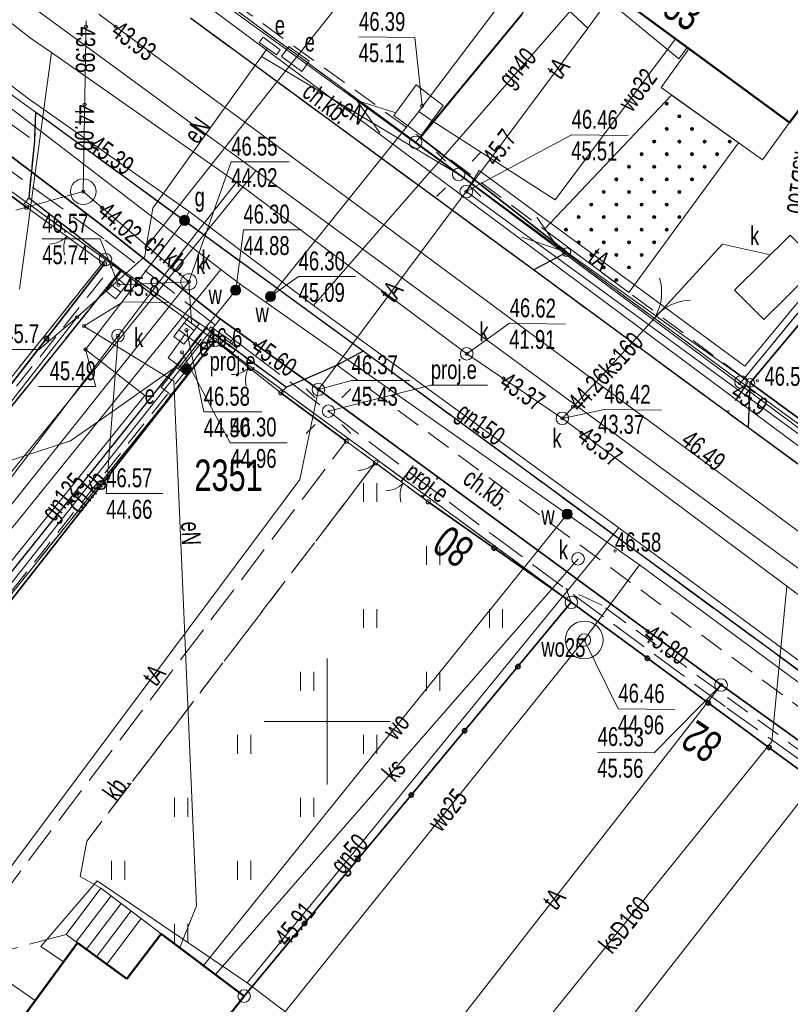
# Model space of a CAD drawing. Header units: millimetres. Extents: x 6552798 to 6553858, y 5859376 to 5860252.
# Tile 8 of 43: x 6553238 to 6553268, y 5859789 to 5859828. Entities that reach past the tile are written whole.
import ezdxf
from ezdxf.enums import TextEntityAlignment as Align

# ---------------------------------------------------------------- set-up
doc = ezdxf.new("R2010")
doc.units = ezdxf.units.MM
for name, pattern in [('1', [0]), ('1_1', [0]), ('1_OTKC', [1.5, 1, -0.5]), ('1_OTKJ', [2, 1.5, -0.5]), ('1_OTKK', [0]), ('1_OTKU', [2, 1.5, -0.5]), ('1_OTZI', [1.5, 1, -0.5]), ('1_OTZT', [1.5, 1, -0.5]), ('2_1', [0]), ('2_EGBJ', [0]), ('2_EGBS', [0]), ('2_EGBSG', [0]), ('2_EGBU_A', [0]), ('3_SUEP_A', [0]), ('3_SUES', [0]), ('3_SUGP', [0]), ('3_SUKP', [0]), ('3_SUKS', [0]), ('3_SUKU', [0]), ('3_SULO', [0]), ('3_SUPK', [0]), ('3_SUPP_P', [2, 1.5, -0.5]), ('3_SUTP_A', [0]), ('3_SUUP_P', [0]), ('3_SUWP', [0]), ('GDE', [0]), ('GUK', [2, 1.5, -0.5])]:
    doc.linetypes.add(name, pattern=pattern)
for name, color, linetype, lineweight in [('Dzialki', 7, 'GDE', 18), ('EADTD_T_0', 7, 'Continuous', 25), ('EGBB_L_0', 7, '2_EGBU_A', 50), ('EGBE_L_3', 7, '2_EGBS', 18), ('EGBE_L_6', 7, '2_EGBJ', 18), ('EGBE_L_8', 7, '2_1', 18), ('Kontury', 3, 'GUK', 18), ('Numery_dzialek', 7, 'Continuous', 13), ('OTK_E_T_1', 7, 'Continuous', 0), ('OTK_E_T_3', 7, 'Continuous', 0), ('OTK_L_0', 7, '1_OTKJ', 18), ('OTK_L_1', 7, '1_OTKK', 25), ('OTK_L_18', 7, '1_1', 18), ('OTK_L_2', 7, '1_OTKC', 18), ('OTK_L_4', 7, '1_OTKU', 18), ('OTO_L_0', 7, 'Continuous', 35), ('OTO_L_1', 7, 'Continuous', 18), ('OTO_L_2', 7, 'Continuous', 18), ('OTR_T_0', 7, 'Continuous', 18), ('OTR_T_1', 7, 'Continuous', 18), ('OTZ_L_3', 7, '1_OTZT', 18), ('P_SUE_E_T_3', 7, 'Continuous', 0), ('P_SUE_E_T_4', 1, 'Continuous', 0), ('P_SUE_L_1', 1, '3_SUUP_P', 18), ('P_SUE_T_3', 7, 'Continuous', 18), ('P_SUEP_E_T_0', 1, 'Continuous', 0), ('P_SUEP_L_0', 1, '3_SUPP_P', 18), ('Podzial_sekcyjny_krzyze', 7, '1', 0), ('Punkty', 7, 'Continuous', 18), ('SUE_E_T_1', 1, 'Continuous', 0), ('SUE_E_T_3', 1, 'Continuous', 0), ('SUE_L_1', 1, '3_SUES', 18), ('SUE_T_3', 7, 'Continuous', 18), ('SUE_T_4', 1, 'Continuous', 18), ('SUE_T_6', 1, 'Continuous', 18), ('SUEP_E_T_0', 1, 'Continuous', 0), ('SUEP_L_0', 1, '3_SUEP_A', 18), ('SUER_T_0', 1, 'Continuous', 18), ('SUG_E_T_4', 52, 'Continuous', 0), ('SUG_T_2', 52, 'Continuous', 18), ('SUGP_E_T_0', 52, 'Continuous', 0), ('SUGP_L_0', 52, '3_SUGP', 18), ('SUGR_T_0', 52, 'Continuous', 18), ('SUK_E_T_4', 34, 'Continuous', 0), ('SUK_E_T_5', 34, 'Continuous', 0), ('SUK_L_5', 34, '3_SUKS', 18), ('SUK_L_6', 34, '3_SUKU', 18), ('SUK_T_1', 34, 'Continuous', 18), ('SUK_T_3', 34, 'Continuous', 18), ('SUKP_E_T_0', 34, 'Continuous', 0), ('SUKP_L_0', 34, '3_SUKP', 18), ('SUKR_T_0', 34, 'Continuous', 18), ('SUL_L_1', 7, '3_SULO', 35), ('SUP_L_1', 7, '3_SUPK', 18), ('SUP_T_0', 7, 'Continuous', 18), ('SUP_T_2', 7, 'Continuous', 18), ('SUTP_E_T_0', 30, 'Continuous', 0), ('SUTP_L_0', 30, '3_SUTP_A', 18), ('SUTR_T_0', 30, 'Continuous', 18), ('SUW_E_T_2', 5, 'Continuous', 0), ('SUW_T_3', 5, 'Continuous', 18), ('SUW_T_5', 5, 'Continuous', 18), ('SUWP_E_T_0', 5, 'Continuous', 0), ('SUWP_L_0', 5, '3_SUWP', 18), ('SUWR_T_0', 5, 'Continuous', 18)]:
    doc.layers.add(name, color=color, linetype=linetype, lineweight=lineweight)
doc.styles.get("Standard").update_dxf_attribs({"font": 'arial.ttf'})

# ---------------------------------------------------------------- blocks, each defined once
blk = doc.blocks.new('GRT')
at = {"linetype": 'Continuous'}
blk.add_circle((0, 0), 0.25, dxfattribs=at)
blk = doc.blocks.new('GRO')
at = {"linetype": 'Continuous'}
blk.add_circle((0, 0), 0.045, dxfattribs=at)
blk = doc.blocks.new('2_OTRN')
at = {"linetype": 'Continuous'}
blk.add_circle((0, 0), 0.045, dxfattribs=at)
blk = doc.blocks.new('2_OTRS')
at = {"linetype": 'Continuous'}
blk.add_circle((0, 0), 0.045, dxfattribs=at)
blk = doc.blocks.new('2_OTZT')
at = {"linetype": 'Continuous'}
for p, q in [((-0.2625, -0.375), (-0.2625, 0.375)), ((0.2625, -0.375), (0.2625, 0.375))]:
    blk.add_line(p, q, dxfattribs=at)
blk = doc.blocks.new('3_EGBW14_W')
at = {"linetype": 'Continuous'}
for radius in [0.06, 0.055, 0.05, 0.045, 0.04, 0.035, 0.03, 0.025, 0.02, 0.015, 0.01, 0.005]:
    blk.add_circle((0, 0), radius, dxfattribs=at)
blk = doc.blocks.new('4_SUEO_W')
at = {"linetype": 'Continuous'}
for p, q in [((-0.53035, 0.53035), (-0.8839, 0.8839)), ((0.53035, 0.53035), (0.8839, 0.8839)), ((-0.53035, -0.53035), (-0.8839, -0.8839)), ((0.53035, -0.53035), (0.8839, -0.8839))]:
    blk.add_line(p, q, dxfattribs=at)
blk.add_circle((0, 0), 0.025, dxfattribs=at)
blk = doc.blocks.new('4_SUPP')
at = {"linetype": 'Continuous'}
blk.add_circle((0, 0), 0.25, dxfattribs=at)
blk = doc.blocks.new('4_SUES')
at = {"linetype": 'Continuous'}
for p, q in [((0.5, 0.25), (-0.5, 0.25)), ((-0.5, 0.25), (-0.5, -0.25)), ((0.5, -0.25), (0.5, 0.25)), ((-0.5, -0.25), (0.5, -0.25))]:
    blk.add_line(p, q, dxfattribs=at)
blk = doc.blocks.new('4_SUEU')
at = {"linetype": 'Continuous'}
for radius in [0.2, 0.175, 0.15, 0.125, 0.1, 0.075, 0.05, 0.025, 0.00715]:
    blk.add_circle((0, 0), radius, dxfattribs=at)
blk = doc.blocks.new('4_SUPS')
at = {"linetype": 'Continuous'}
blk.add_circle((0, 0), 0.0625, dxfattribs=at)
blk = doc.blocks.new('4_SUGW')
at = {"linetype": 'Continuous'}
for radius in [0.2, 0.175, 0.15, 0.125, 0.1, 0.075, 0.05, 0.025, 0.00715]:
    blk.add_circle((0, 0), radius, dxfattribs=at)
blk = doc.blocks.new('4_SUKK')
at = {"linetype": 'Continuous'}
for p, q in [((-0.5, -0.25), (-0.5, 0.25)), ((-0.5, 0.25), (0.5, 0.25)), ((-0.175, 0.25), (-0.175, -0.25)), ((0.175, 0.25), (0.175, -0.25)), ((0.5, 0.25), (0.5, -0.25)), ((0.5, -0.25), (-0.5, -0.25))]:
    blk.add_line(p, q, dxfattribs=at)
blk = doc.blocks.new('4_SUKS')
at = {"linetype": 'Continuous'}
blk.add_circle((0, 0), 0.25, dxfattribs=at)
blk = doc.blocks.new('4_SUPK')
at = {"linetype": 'Continuous'}
blk.add_circle((0, 0), 0.25, dxfattribs=at)
blk = doc.blocks.new('4_SUWS')
at = {"linetype": 'Continuous'}
for radius in [0.75, 0.25]:
    blk.add_circle((0, 0), radius, dxfattribs=at)
blk = doc.blocks.new('4_SUWW')
at = {"linetype": 'Continuous'}
for radius in [0.2, 0.175, 0.15, 0.125, 0.1, 0.075, 0.05, 0.025, 0.00715]:
    blk.add_circle((0, 0), radius, dxfattribs=at)

msp = doc.modelspace()

# ---------------------------------------------------------------- linework, layer by layer
at = {"layer": 'Dzialki'}
for p, q in [((6553253.51, 5859823), (6553285.25, 5859861.43)), ((6553266.43, 5859813.48), (6553298.11, 5859851.95)), ((6553241.03, 5859832.19), (6553253.51, 5859823)), ((6553241.19, 5859818.34), (6553225.81, 5859829.48)), ((6553253.51, 5859823), (6553266.43, 5859813.48)), ((6553211.83, 5859781.64), (6553241.19, 5859818.34)), ((6553245.53, 5859815.13), (6553241.19, 5859818.34)), ((6553216.08, 5859778.41), (6553245.53, 5859815.13)), ((6553259.69, 5859804.73), (6553245.53, 5859815.13)), ((6553266.43, 5859813.48), (6553293.69, 5859793.56)), ((6553246.7, 5859789.09), (6553259.69, 5859804.73)), ((6553274, 5859794.22), (6553259.69, 5859804.73)), ((6553235.72, 5859775.24), (6553246.7, 5859789.09))]:
    msp.add_line(p, q, dxfattribs=at)
at = {"layer": 'EGBB_L_0', "linetype": '2_EGBU_A'}
for p, q in [((6553268.349, 5859823.783), (6553261.735, 5859828.646)), ((6553271.345, 5859827.792), (6553268.349, 5859823.783)), ((6553243.41, 5859791.57), (6553242.04, 5859789.78)), ((6553246.7, 5859789.09), (6553243.41, 5859791.57)), ((6553240.08, 5859791.21), (6553237.8, 5859788.09)), ((6553242.04, 5859789.78), (6553240.08, 5859791.21)), ((6553246.7, 5859789.09), (6553245.28, 5859787.29))]:
    msp.add_line(p, q, dxfattribs=at)
at = {"layer": 'EGBE_L_3', "linetype": '2_EGBS'}
for p, q in [((6553241.014, 5859793.376), (6553239.628, 5859791.54)), ((6553241.014, 5859793.376), (6553239.63, 5859791.539)), ((6553241.414, 5859793.075), (6553240.033, 5859791.244)), ((6553241.813, 5859792.774), (6553240.437, 5859790.949)), ((6553242.212, 5859792.473), (6553240.841, 5859790.654)), ((6553242.611, 5859792.172), (6553241.245, 5859790.36)), ((6553243.41, 5859791.57), (6553242.682, 5859792.119)), ((6553239.628, 5859791.54), (6553240.08, 5859791.21)), ((6553243.41, 5859791.57), (6553242.04, 5859789.78)), ((6553241.301, 5859790.319), (6553240.08, 5859791.21)), ((6553242.04, 5859789.78), (6553241.301, 5859790.319))]:
    msp.add_line(p, q, dxfattribs=at)
at = {"layer": 'EGBE_L_3', "linetype": '2_EGBSG'}
msp.add_line((6553242.682, 5859792.119), (6553241.014, 5859793.376), dxfattribs=at)
at = {"layer": 'EGBE_L_6', "linetype": '2_EGBJ'}
for p, q in [((6553258.613, 5859819.537), (6553263.673, 5859824.878)), ((6553263.673, 5859824.878), (6553266.329, 5859822.984)), ((6553261.98, 5859817.029), (6553266.329, 5859822.984)), ((6553258.613, 5859819.537), (6553261.98, 5859817.029))]:
    msp.add_line(p, q, dxfattribs=at)
at = {"layer": 'EGBE_L_8', "linetype": '2_1'}
for p, q in [((6553264.358, 5859826.718), (6553263.257, 5859825.174)), ((6553268.349, 5859823.783), (6553264.358, 5859826.718)), ((6553263.257, 5859825.174), (6553267.278, 5859822.308)), ((6553267.278, 5859822.308), (6553268.349, 5859823.783))]:
    msp.add_line(p, q, dxfattribs=at)
at = {"layer": 'Kontury'}
for p, q in [((6553266.43, 5859813.48), (6553295.56, 5859848.86)), ((6553241.03, 5859832.19), (6553253.51, 5859823)), ((6553241.19, 5859818.34), (6553225.81, 5859829.48)), ((6553253.51, 5859823), (6553266.43, 5859813.48)), ((6553241.19, 5859818.34), (6553211.83, 5859781.64)), ((6553245.53, 5859815.13), (6553241.19, 5859818.34)), ((6553216.08, 5859778.41), (6553245.53, 5859815.13)), ((6553259.69, 5859804.73), (6553245.53, 5859815.13)), ((6553266.43, 5859813.48), (6553293.69, 5859793.56)), ((6553274, 5859794.22), (6553259.69, 5859804.73))]:
    msp.add_line(p, q, dxfattribs=at)
at = {"layer": 'OTK_L_0', "linetype": '1_OTKJ'}
for p, q in [((6553238.411, 5859824.2), (6553228.53, 5859831.448)), ((6553258.186, 5859817.934), (6553244.563, 5859827.935)), ((6553251.42, 5859814.708), (6553238.411, 5859824.2)), ((6553241.81, 5859817.95), (6553232.33, 5859806.11)), ((6553245.2, 5859815.62), (6553241.81, 5859817.95)), ((6553266.73, 5859811.654), (6553258.186, 5859817.934)), ((6553233.97, 5859801.58), (6553245.2, 5859815.62)), ((6553271.815, 5859799.742), (6553251.42, 5859814.708)), ((6553270.957, 5859808.555), (6553266.73, 5859811.654))]:
    msp.add_line(p, q, dxfattribs=at)
at = {"layer": 'OTK_L_1', "linetype": '1_OTKK'}
for p, q in [((6553258.186, 5859817.934), (6553244.563, 5859827.935)), ((6553238.411, 5859824.2), (6553238.37, 5859823.05)), ((6553251.42, 5859814.708), (6553238.411, 5859824.2)), ((6553238.37, 5859823.05), (6553238.143, 5859820.793)), ((6553238.143, 5859820.793), (6553241.81, 5859817.95)), ((6553258.186, 5859817.934), (6553259.506, 5859818.636)), ((6553241.81, 5859817.95), (6553232.33, 5859806.11)), ((6553266.73, 5859811.654), (6553258.186, 5859817.934)), ((6553233.97, 5859801.58), (6553245.2, 5859815.62)), ((6553245.2, 5859815.62), (6553248.38, 5859813.28)), ((6553251.42, 5859814.708), (6553250.39, 5859814.15)), ((6553271.815, 5859799.742), (6553251.42, 5859814.708)), ((6553250.39, 5859814.15), (6553248.38, 5859813.28)), ((6553266.73, 5859811.654), (6553266.795, 5859813.444)), ((6553270.957, 5859808.555), (6553266.73, 5859811.654))]:
    msp.add_line(p, q, dxfattribs=at)
at = {"layer": 'OTK_L_18', "linetype": '1_1'}
for p, q in [((6553163.961, 5859882.912), (6553296.727, 5859785.519)), ((6553247.169, 5859821.873), (6553162.925, 5859718.178))]:
    msp.add_line(p, q, dxfattribs=at)
at = {"layer": 'OTK_L_2', "linetype": '1_OTKC'}
for p, q in [((6553227.63, 5859830.78), (6553238.37, 5859823.05)), ((6553237.938, 5859820.511), (6553225.732, 5859829.407)), ((6553245.005, 5859829.469), (6553253.699, 5859823.197)), ((6553258.186, 5859817.934), (6553244.563, 5859827.935)), ((6553238.411, 5859824.2), (6553238.37, 5859823.05)), ((6553251.42, 5859814.708), (6553238.411, 5859824.2)), ((6553238.37, 5859823.05), (6553238.143, 5859820.793)), ((6553253.699, 5859823.197), (6553266.795, 5859813.444)), ((6553238.143, 5859820.793), (6553237.938, 5859820.511)), ((6553238.143, 5859820.793), (6553241.51, 5859818.16)), ((6553232.07, 5859806.26), (6553241.51, 5859818.16)), ((6553241.81, 5859817.95), (6553232.33, 5859806.11)), ((6553241.51, 5859818.16), (6553241.81, 5859817.95)), ((6553245.2, 5859815.62), (6553241.81, 5859817.95)), ((6553266.73, 5859811.654), (6553258.186, 5859817.934)), ((6553233.97, 5859801.58), (6553245.2, 5859815.62)), ((6553245.2, 5859815.62), (6553245.51, 5859815.35)), ((6553245.51, 5859815.35), (6553234.42, 5859801.33)), ((6553245.51, 5859815.35), (6553248.38, 5859813.28)), ((6553251.42, 5859814.708), (6553250.39, 5859814.15)), ((6553250.39, 5859814.15), (6553248.38, 5859813.28)), ((6553250.39, 5859814.15), (6553271.08, 5859798.83)), ((6553248.157, 5859813.053), (6553248.38, 5859813.28)), ((6553272.045, 5859809.582), (6553266.795, 5859813.444)), ((6553250.756, 5859811.13), (6553248.157, 5859813.053)), ((6553270.957, 5859808.555), (6553266.73, 5859811.654)), ((6553251.916, 5859810.272), (6553250.756, 5859811.13)), ((6553254.007, 5859808.721), (6553251.916, 5859810.272)), ((6553259.69, 5859804.73), (6553254.007, 5859808.721)), ((6553259.69, 5859804.73), (6553259.48, 5859805.274)), ((6553260.901, 5859804.615), (6553259.48, 5859805.274)), ((6553270.321, 5859797.702), (6553260.901, 5859804.615))]:
    msp.add_line(p, q, dxfattribs=at)
at = {"layer": 'OTK_L_4', "linetype": '1_OTKU'}
for p, q in [((6553236.925, 5859792.877), (6553250.756, 5859811.13)), ((6553250.756, 5859811.13), (6553251.916, 5859810.272)), ((6553251.916, 5859810.272), (6553240.448, 5859795.238)), ((6553240.448, 5859795.238), (6553240.189, 5859793.842)), ((6553240.189, 5859793.842), (6553241.014, 5859793.376)), ((6553241.014, 5859793.376), (6553239.628, 5859791.54)), ((6553239.628, 5859791.54), (6553236.103, 5859790.588))]:
    msp.add_line(p, q, dxfattribs=at)
at = {"layer": 'OTO_L_0'}
for p, q in [((6553257.72, 5859828.071), (6553253.699, 5859823.197)), ((6553253.699, 5859823.197), (6553259.506, 5859818.636)), ((6553234.956, 5859822.684), (6553238.053, 5859820.427)), ((6553241.15, 5859818.17), (6553238.851, 5859815.207)), ((6553266.795, 5859813.444), (6553270.578, 5859817.992)), ((6553238.851, 5859815.207), (6553236.571, 5859812.268)), ((6553241.03, 5859809.39), (6553245.53, 5859815.13)), ((6553272.045, 5859809.582), (6553266.795, 5859813.444)), ((6553250.756, 5859811.13), (6553248.157, 5859813.053)), ((6553236.53, 5859803.651), (6553241.03, 5859809.39)), ((6553256.621, 5859806.885), (6553254.007, 5859808.721)), ((6553259.69, 5859804.73), (6553256.621, 5859806.885)), ((6553257.571, 5859802.179), (6553259.69, 5859804.73)), ((6553259.69, 5859804.73), (6553262.712, 5859802.51)), ((6553262.712, 5859802.51), (6553265.125, 5859800.738)), ((6553255.452, 5859799.628), (6553257.571, 5859802.179)), ((6553265.125, 5859800.738), (6553267.537, 5859798.967)), ((6553253.334, 5859797.077), (6553255.452, 5859799.628)), ((6553267.537, 5859798.967), (6553269.95, 5859797.195)), ((6553251.215, 5859794.526), (6553253.334, 5859797.077)), ((6553249.096, 5859791.975), (6553251.215, 5859794.526)), ((6553246.7, 5859789.09), (6553249.096, 5859791.975))]:
    msp.add_line(p, q, dxfattribs=at)
for centre, radius in [((6553238.851, 5859815.207), 0.085), ((6553241.03, 5859809.39), 0.17), ((6553256.621, 5859806.885), 0.085), ((6553262.712, 5859802.51), 0.085), ((6553257.571, 5859802.179), 0.085), ((6553265.125, 5859800.738), 0.085), ((6553255.452, 5859799.628), 0.085), ((6553267.537, 5859798.967), 0.085), ((6553253.334, 5859797.077), 0.085), ((6553251.215, 5859794.526), 0.085), ((6553249.096, 5859791.975), 0.085)]:
    msp.add_circle(centre, radius, dxfattribs=at)
at = {"layer": 'OTO_L_1'}
for p, q in [((6553239.349, 5859819.483), (6553238.053, 5859820.427)), ((6553239.955, 5859819.041), (6553239.349, 5859819.483)), ((6553241.15, 5859818.17), (6553239.854, 5859819.115)), ((6553259.506, 5859818.636), (6553262.641, 5859816.402)), ((6553262.438, 5859816.547), (6553263.659, 5859815.677)), ((6553263.659, 5859815.677), (6553266.795, 5859813.444)), ((6553246.598, 5859814.285), (6553245.53, 5859815.13)), ((6553247.187, 5859813.82), (6553246.598, 5859814.285)), ((6553248.157, 5859813.053), (6553247.089, 5859813.898)), ((6553252.711, 5859809.682), (6553251.916, 5859810.272)), ((6553253.313, 5859809.236), (6553252.711, 5859809.682)), ((6553254.007, 5859808.721), (6553253.213, 5859809.31))]:
    msp.add_line(p, q, dxfattribs=at)
for centre, radius in [((6553238.053, 5859820.427), 0.085), ((6553259.506, 5859818.636), 0.17), ((6553241.15, 5859818.17), 0.085), ((6553245.53, 5859815.13), 0.085), ((6553266.795, 5859813.444), 0.17), ((6553248.157, 5859813.053), 0.085), ((6553251.916, 5859810.272), 0.085), ((6553254.007, 5859808.721), 0.085)]:
    msp.add_circle(centre, radius, dxfattribs=at)
for centre, radius, start, end in [((6553238.933, 5859819.957), 1, 271.8965, 315.9709), ((6553240.534, 5859818.79), 1, 151.8598, 195.9342), ((6553261.275, 5859817.036), 2, 332.4805, 16.5549), ((6553264.501, 5859814.738), 2, 92.5173, 136.5916), ((6553246.201, 5859814.775), 1, 269.6483, 313.7227), ((6553247.755, 5859813.547), 1, 149.6116, 193.686), ((6553252.299, 5859810.16), 1, 271.4256, 315.4999), ((6553253.89, 5859808.98), 1, 151.3889, 195.4632)]:
    msp.add_arc(centre, radius, start, end, dxfattribs=at)
at = {"layer": 'OTO_L_2'}
for p, q in [((6553251.057, 5859810.907), (6553250.756, 5859811.13)), ((6553251.392, 5859810.66), (6553251.057, 5859810.907)), ((6553251.67, 5859810.453), (6553251.336, 5859810.701)), ((6553251.916, 5859810.272), (6553251.615, 5859810.495)), ((6553251.721, 5859810.117), (6553251.678, 5859810.093)), ((6553251.76, 5859810.145), (6553251.721, 5859810.117)), ((6553251.806, 5859810.173), (6553251.76, 5859810.145)), ((6553251.841, 5859810.203), (6553251.806, 5859810.173)), ((6553251.878, 5859810.237), (6553251.841, 5859810.203)), ((6553251.916, 5859810.272), (6553251.878, 5859810.237)), ((6553251.246, 5859809.971), (6553251.228, 5859809.972)), ((6553251.299, 5859809.976), (6553251.246, 5859809.971)), ((6553251.348, 5859809.983), (6553251.299, 5859809.976)), ((6553251.397, 5859809.99), (6553251.348, 5859809.983)), ((6553251.445, 5859810.005), (6553251.397, 5859809.99)), ((6553251.49, 5859810.015), (6553251.445, 5859810.005)), ((6553251.541, 5859810.033), (6553251.49, 5859810.015)), ((6553251.589, 5859810.047), (6553251.541, 5859810.033)), ((6553251.631, 5859810.072), (6553251.589, 5859810.047)), ((6553251.678, 5859810.093), (6553251.631, 5859810.072))]:
    msp.add_line(p, q, dxfattribs=at)
for centre in [(6553250.756, 5859811.13), (6553251.916, 5859810.272)]:
    msp.add_circle(centre, 0.085, dxfattribs=at)
at = {"layer": 'OTZ_L_3', "linetype": '1_OTZI'}
for p, q in [((6553251.42, 5859814.708), (6553250.39, 5859814.15)), ((6553271.815, 5859799.742), (6553251.42, 5859814.708)), ((6553250.39, 5859814.15), (6553271.08, 5859798.83)), ((6553240.448, 5859795.238), (6553251.916, 5859810.272)), ((6553251.916, 5859810.272), (6553254.007, 5859808.721)), ((6553254.007, 5859808.721), (6553259.69, 5859804.73)), ((6553259.69, 5859804.73), (6553246.7, 5859789.09)), ((6553240.189, 5859793.842), (6553240.448, 5859795.238)), ((6553241.014, 5859793.376), (6553240.189, 5859793.842)), ((6553242.682, 5859792.119), (6553241.014, 5859793.376)), ((6553243.41, 5859791.57), (6553242.682, 5859792.119)), ((6553246.7, 5859789.09), (6553243.41, 5859791.57))]:
    msp.add_line(p, q, dxfattribs=at)
at = {"layer": 'P_SUE_E_T_3', "linetype": 'Continuous', "lineweight": 0}
for p, q in [((6553250.047, 5859812.322), (6553254.109, 5859813.351)), ((6553254.109, 5859813.351), (6553256.362, 5859813.351))]:
    msp.add_line(p, q, dxfattribs=at)
at = {"layer": 'P_SUE_L_1', "linetype": '3_SUUP_P'}
for p, q in [((6553245.927, 5859815.19), (6553245.779, 5859814.989)), ((6553245.779, 5859814.989), (6553246.262, 5859814.633)), ((6553246.41, 5859814.835), (6553245.927, 5859815.19)), ((6553246.262, 5859814.633), (6553246.41, 5859814.835))]:
    msp.add_line(p, q, dxfattribs=at)
at = {"layer": 'P_SUEP_L_0', "linetype": '3_SUPP_P'}
for p, q in [((6553223.751, 5859831.823), (6553241.173, 5859819.13)), ((6553241.173, 5859819.13), (6553246.221, 5859815.226)), ((6553244.075, 5859814.018), (6553245.381, 5859815.671)), ((6553245.381, 5859815.671), (6553246.187, 5859815.109)), ((6553246.221, 5859815.226), (6553246.257, 5859815.198)), ((6553246.257, 5859815.198), (6553246.136, 5859815.045)), ((6553246.328, 5859815.143), (6553246.209, 5859814.992)), ((6553246.257, 5859815.198), (6553246.328, 5859815.143)), ((6553246.328, 5859815.143), (6553246.308, 5859815.158)), ((6553246.308, 5859815.158), (6553246.916, 5859814.688)), ((6553246.916, 5859814.688), (6553250.047, 5859812.322)), ((6553250.047, 5859812.322), (6553256.542, 5859807.423)), ((6553256.542, 5859807.423), (6553265.879, 5859800.531)), ((6553265.879, 5859800.531), (6553269.23, 5859798.146))]:
    msp.add_line(p, q, dxfattribs=at)
at = {"layer": 'Podzial_sekcyjny_krzyze'}
for p, q in [((6553250, 5859797.5), (6553250, 5859802.5)), ((6553247.5, 5859800), (6553252.5, 5859800))]:
    msp.add_line(p, q, dxfattribs=at)
at = {"layer": 'SUE_L_1', "linetype": '3_SUES'}
for p, q in [((6553247.3, 5859826.97), (6553247.448, 5859827.171)), ((6553247.98, 5859826.47), (6553247.3, 5859826.97)), ((6553247.448, 5859827.171), (6553248.128, 5859826.671)), ((6553248.128, 5859826.671), (6553247.98, 5859826.47))]:
    msp.add_line(p, q, dxfattribs=at)
at = {"layer": 'SUEP_L_0', "linetype": '3_SUEP_A'}
for p, q in [((6553248.728, 5859826.312), (6553274.754, 5859859.217)), ((6553243.075, 5859830.532), (6553251.171, 5859824.661)), ((6553243.508, 5859829.71), (6553274.51, 5859806.616)), ((6553247.622, 5859826.733), (6553247.389, 5859826.408)), ((6553242.812, 5859818.832), (6553248.728, 5859826.312)), ((6553247.389, 5859826.408), (6553243.07, 5859820.38)), ((6553247.389, 5859826.408), (6553255.218, 5859821.726)), ((6553251.171, 5859824.661), (6553255.218, 5859821.726)), ((6553252.679, 5859824.185), (6553251.171, 5859824.661)), ((6553251.171, 5859824.661), (6553252.091, 5859823.376)), ((6553255.218, 5859821.726), (6553259.224, 5859818.733)), ((6553243.07, 5859820.38), (6553242.812, 5859818.832)), ((6553258.321, 5859820.031), (6553259.224, 5859818.733)), ((6553259.224, 5859818.733), (6553257.723, 5859819.23)), ((6553242.812, 5859818.832), (6553242.75, 5859818.46)), ((6553259.224, 5859818.733), (6553271.208, 5859809.779)), ((6553242.75, 5859818.46), (6553240.07, 5859816.05)), ((6553240.07, 5859816.05), (6553228.33, 5859801.14)), ((6553243.913, 5859813.507), (6553240.338, 5859815.704)), ((6553244.813, 5859792.677), (6553243.913, 5859813.507)), ((6553275.708, 5859805.719), (6553258.866, 5859784.161)), ((6553244.143, 5859791.018), (6553244.813, 5859792.677))]:
    msp.add_line(p, q, dxfattribs=at)
at = {"layer": 'SUER_T_0', "linetype": 'Continuous', "lineweight": 0}
for p, q in [((6553240.338, 5859815.704), (6553241.9, 5859816.658)), ((6553241.9, 5859816.658), (6553243.664, 5859816.633)), ((6553240.07, 5859816.05), (6553238.559, 5859814.774)), ((6553236.795, 5859814.774), (6553238.559, 5859814.774))]:
    msp.add_line(p, q, dxfattribs=at)
at = {"layer": 'SUGP_L_0', "linetype": '3_SUGP'}
for p, q in [((6553249.455, 5859816.525), (6553263.633, 5859832.79)), ((6553228.905, 5859831.793), (6553238.118, 5859824.734)), ((6553238.118, 5859824.734), (6553244.52, 5859820.25)), ((6553240.4, 5859814.77), (6553244.33, 5859819.9)), ((6553244.33, 5859819.9), (6553244.52, 5859820.25)), ((6553249.455, 5859816.525), (6553244.52, 5859820.25)), ((6553261.574, 5859807.686), (6553249.455, 5859816.525)), ((6553242.76, 5859812.95), (6553240.4, 5859814.77)), ((6553231.31, 5859798.75), (6553242.76, 5859812.95)), ((6553246.821, 5859789.619), (6553261.574, 5859807.686)), ((6553278.235, 5859795.402), (6553261.574, 5859807.686)), ((6553238.629, 5859791.058), (6553240.866, 5859793.672)), ((6553240.866, 5859793.672), (6553246.821, 5859789.619)), ((6553239.523, 5859790.448), (6553238.629, 5859791.058)), ((6553252.244, 5859785.513), (6553246.821, 5859789.619))]:
    msp.add_line(p, q, dxfattribs=at)
at = {"layer": 'SUGR_T_0', "linetype": 'Continuous', "lineweight": 0}
for p in [(6553240.4, 5859814.77), (6553238.534, 5859813.3)]:
    msp.add_line(p, (6553240.814, 5859813.3), dxfattribs=at)
at = {"layer": 'SUK_L_5', "linetype": '3_SUKS'}
for p, q in [((6553266.176, 5859817.123), (6553268.376, 5859819.312)), ((6553268.376, 5859819.312), (6553269.54, 5859818.146)), ((6553269.54, 5859818.146), (6553267.34, 5859815.966)), ((6553267.34, 5859815.966), (6553266.176, 5859817.123))]:
    msp.add_line(p, q, dxfattribs=at)
msp.add_circle((6553240.31, 5859821.04), 0.51, dxfattribs=at)
at = {"layer": 'SUK_L_6', "linetype": '3_SUKU'}
msp.add_circle((6553244.5, 5859817.46), 0.319, dxfattribs=at)
at = {"layer": 'SUKP_L_0', "linetype": '3_SUKP'}
for p, q in [((6553238.222, 5859827.133), (6553222.014, 5859839.68)), ((6553240.31, 5859821.04), (6553240.421, 5859827.82)), ((6553240.933, 5859828.083), (6553287.653, 5859793.531)), ((6553239.054, 5859826.561), (6553238.222, 5859827.133)), ((6553239.054, 5859826.561), (6553237.773, 5859817.168)), ((6553246.39, 5859821.42), (6553239.054, 5859826.561)), ((6553244.81, 5859819.4), (6553246.39, 5859821.42)), ((6553255.539, 5859814.6), (6553246.39, 5859821.42)), ((6553244.5, 5859817.46), (6553240.31, 5859821.04)), ((6553241.69, 5859815.32), (6553244.81, 5859819.4)), ((6553265.691, 5859818.95), (6553259.334, 5859812.037)), ((6553267.595, 5859818.535), (6553265.691, 5859818.95)), ((6553212.22, 5859776.96), (6553244.5, 5859817.46)), ((6553241.711, 5859817.335), (6553244.5, 5859817.46)), ((6553244.61, 5859815.84), (6553244.5, 5859817.46)), ((6553237.37, 5859809.58), (6553241.69, 5859815.32)), ((6553259.334, 5859812.037), (6553255.539, 5859814.6)), ((6553268.242, 5859805.373), (6553259.334, 5859812.037)), ((6553245.561, 5859789.949), (6553259.957, 5859806.458)), ((6553268.242, 5859805.373), (6553267.657, 5859799.2)), ((6553277.42, 5859798.644), (6553268.242, 5859805.373)), ((6553267.657, 5859799.2), (6553258.559, 5859787.945))]:
    msp.add_line(p, q, dxfattribs=at)
at = {"layer": 'SUKR_T_0', "linetype": 'Continuous', "lineweight": 0}
for p, q in [((6553244.5, 5859817.46), (6553246.186, 5859822.222)), ((6553246.186, 5859822.222), (6553248.493, 5859822.222)), ((6553240.31, 5859821.04), (6553237.631, 5859820.301)), ((6553238.679, 5859819.16), (6553240.987, 5859819.16)), ((6553241.711, 5859817.335), (6553240.987, 5859819.16)), ((6553255.539, 5859814.6), (6553257.234, 5859815.811)), ((6553257.234, 5859815.811), (6553259.46, 5859815.78)), ((6553241.69, 5859815.32), (6553241.22, 5859809.05)), ((6553244.407, 5859815.538), (6553245.093, 5859812.29)), ((6553245.093, 5859812.29), (6553247.4, 5859812.29)), ((6553259.334, 5859812.037), (6553260.994, 5859812.388)), ((6553260.994, 5859812.388), (6553263.274, 5859812.356)), ((6553241.22, 5859809.05), (6553243.473, 5859809.05))]:
    msp.add_line(p, q, dxfattribs=at)
at = {"layer": 'SUL_L_1', "linetype": '3_SULO'}
for p, q in [((6553241.01, 5859819.738), (6553229.549, 5859828.434)), ((6553245.747, 5859815.987), (6553241.01, 5859819.738)), ((6553249.649, 5859813.182), (6553245.747, 5859815.987)), ((6553265.638, 5859801.448), (6553249.649, 5859813.182)), ((6553279.679, 5859791.362), (6553265.638, 5859801.448))]:
    msp.add_line(p, q, dxfattribs=at)
at = {"layer": 'SUP_L_1', "linetype": '3_SUPK'}
for p, q in [((6553252.641, 5859824.062), (6553253.528, 5859825.28)), ((6553253.528, 5859825.28), (6553254.606, 5859824.465)), ((6553254.606, 5859824.465), (6553253.73, 5859823.267)), ((6553253.73, 5859823.267), (6553252.641, 5859824.062)), ((6553243.676, 5859814.435), (6553244.349, 5859815.366)), ((6553244.349, 5859815.366), (6553245.081, 5859814.836)), ((6553245.081, 5859814.836), (6553244.398, 5859813.905)), ((6553244.398, 5859813.905), (6553243.676, 5859814.435))]:
    msp.add_line(p, q, dxfattribs=at)
at = {"layer": 'SUTP_L_0', "linetype": '3_SUTP_A'}
for p, q in [((6553260.35, 5859827.535), (6553255.829, 5859831.798)), ((6553260.35, 5859827.535), (6553261.135, 5859828.634)), ((6553261.135, 5859828.634), (6553263.963, 5859826.315)), ((6553260.35, 5859827.535), (6553255.519, 5859821.041)), ((6553263.963, 5859826.315), (6553264.289, 5859826.769)), ((6553256.031, 5859821.884), (6553255.519, 5859821.041)), ((6553266.584, 5859814.107), (6553256.031, 5859821.884)), ((6553249.649, 5859813.182), (6553255.519, 5859821.041)), ((6553255.519, 5859821.041), (6553268.777, 5859811.367)), ((6553270.938, 5859819.377), (6553266.584, 5859814.107)), ((6553229.082, 5859794.906), (6553245.747, 5859815.987)), ((6553248.909, 5859809.602), (6553249.649, 5859813.182)), ((6553235.141, 5859791.161), (6553248.909, 5859809.602)), ((6553251.881, 5859783.828), (6553265.638, 5859801.448)), ((6553238.402, 5859788.914), (6553235.141, 5859791.161))]:
    msp.add_line(p, q, dxfattribs=at)
at = {"layer": 'SUTR_T_0', "linetype": 'Continuous', "lineweight": 0}
for p, q in [((6553255.519, 5859821.041), (6553259.693, 5859823.299)), ((6553259.693, 5859823.299), (6553261.945, 5859823.268)), ((6553249.649, 5859813.182), (6553250.965, 5859813.539)), ((6553250.965, 5859813.539), (6553253.272, 5859813.539)), ((6553265.638, 5859801.448), (6553262.979, 5859798.752)), ((6553260.726, 5859798.783), (6553262.979, 5859798.752))]:
    msp.add_line(p, q, dxfattribs=at)
at = {"layer": 'SUWP_L_0', "linetype": '3_SUWP'}
for p, q in [((6553267.957, 5859843.081), (6553254.092, 5859824.852)), ((6553245.777, 5859817.949), (6553233.228, 5859827.58)), ((6553259.055, 5859820.712), (6553263.832, 5859827.104)), ((6553254.092, 5859824.852), (6553253.632, 5859824.226)), ((6553253.632, 5859824.226), (6553253.185, 5859823.654)), ((6553253.632, 5859824.226), (6553254.158, 5859823.851)), ((6553254.158, 5859823.851), (6553259.055, 5859820.712)), ((6553253.185, 5859823.654), (6553247.75, 5859816.879)), ((6553240.886, 5859811.903), (6553245.777, 5859817.949)), ((6553246.537, 5859817.366), (6553245.777, 5859817.949)), ((6553246.537, 5859817.366), (6553246.363, 5859817.128)), ((6553247.578, 5859816.634), (6553246.537, 5859817.366)), ((6553246.363, 5859817.128), (6553244.725, 5859815.091)), ((6553247.75, 5859816.879), (6553247.578, 5859816.634)), ((6553259.527, 5859808.23), (6553247.578, 5859816.634)), ((6553244.725, 5859815.091), (6553244.072, 5859814.14)), ((6553244.072, 5859814.14), (6553240.886, 5859811.903)), ((6553229.401, 5859797.702), (6553240.886, 5859811.903)), ((6553240.886, 5859811.903), (6553239.799, 5859811.139)), ((6553239.799, 5859811.139), (6553227.995, 5859807.303)), ((6553245.087, 5859790.306), (6553259.527, 5859808.23)), ((6553262.393, 5859806.214), (6553259.527, 5859808.23)), ((6553260.202, 5859803.234), (6553262.393, 5859806.214)), ((6553271.598, 5859799.404), (6553262.393, 5859806.214)), ((6553247.622, 5859787.605), (6553260.202, 5859803.234))]:
    msp.add_line(p, q, dxfattribs=at)
at = {"layer": 'SUWR_T_0', "linetype": 'Continuous', "lineweight": 0}
for p, q in [((6553251.254, 5859827.191), (6553253.48, 5859827.16)), ((6553253.762, 5859824.447), (6553253.48, 5859827.16)), ((6553246.363, 5859817.128), (6553246.67, 5859819.525)), ((6553246.67, 5859819.525), (6553248.977, 5859819.525)), ((6553247.75, 5859816.879), (6553248.862, 5859817.665)), ((6553248.862, 5859817.665), (6553251.114, 5859817.665)), ((6553244.23, 5859814.66), (6553246.15, 5859811.068)), ((6553246.15, 5859811.068), (6553248.403, 5859811.068)), ((6553260.202, 5859803.234), (6553261.551, 5859800.506)), ((6553261.551, 5859800.506), (6553263.804, 5859800.474))]:
    msp.add_line(p, q, dxfattribs=at)

# ---------------------------------------------------------------- block references
at = {"layer": 'EGBE_L_6'}
for p in [(6553263.48, 5859824.529), (6553263.98, 5859824.029), (6553263.48, 5859823.529), (6553264.48, 5859823.529), (6553262.98, 5859823.029), (6553263.98, 5859823.029), (6553264.98, 5859823.029), (6553265.98, 5859823.029), (6553262.48, 5859822.529), (6553263.48, 5859822.529), (6553264.48, 5859822.529), (6553265.48, 5859822.529), (6553261.98, 5859822.029), (6553262.98, 5859822.029), (6553263.98, 5859822.029), (6553264.98, 5859822.029), (6553261.48, 5859821.529), (6553262.48, 5859821.529), (6553263.48, 5859821.529), (6553264.48, 5859821.529), (6553260.98, 5859821.029), (6553261.98, 5859821.029), (6553262.98, 5859821.029), (6553263.98, 5859821.029), (6553260.48, 5859820.529), (6553261.48, 5859820.529), (6553262.48, 5859820.529), (6553263.48, 5859820.529), (6553259.98, 5859820.029), (6553260.98, 5859820.029), (6553261.98, 5859820.029), (6553262.98, 5859820.029), (6553263.98, 5859820.029), (6553259.48, 5859819.529), (6553260.48, 5859819.529), (6553261.48, 5859819.529), (6553262.48, 5859819.529), (6553263.48, 5859819.529), (6553259.98, 5859819.029), (6553260.98, 5859819.029), (6553261.98, 5859819.029), (6553262.98, 5859819.029), (6553260.48, 5859818.529), (6553261.48, 5859818.529), (6553262.48, 5859818.529), (6553260.98, 5859818.029), (6553261.98, 5859818.029), (6553261.48, 5859817.529)]:
    msp.add_blockref('3_EGBW14_W', p, dxfattribs=at)
at = {"layer": 'OTR_T_0'}
for p, rotation in [((6553265.919, 5859812.306), 359.2028674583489), ((6553261.421, 5859806.768), 359.2028678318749)]:
    msp.add_blockref('2_OTRS', p, dxfattribs=dict(at, rotation=rotation))
at = {"layer": 'OTR_T_1'}
msp.add_blockref('2_OTRN', (6553245.2, 5859815.62), dxfattribs=at)
at = {"layer": 'OTR_T_1', "rotation": 359.202867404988}
msp.add_blockref('2_OTRN', (6553267.075, 5859813.533), dxfattribs=at)
at = {"layer": 'OTZ_L_3'}
for p in [(6553251.7, 5859809.09), (6553254.2, 5859806.59), (6553251.7, 5859804.09), (6553256.7, 5859804.09), (6553249.2, 5859801.59), (6553254.2, 5859801.59), (6553246.7, 5859799.09), (6553251.7, 5859799.09), (6553244.2, 5859796.59), (6553249.2, 5859796.59), (6553241.7, 5859794.09), (6553246.7, 5859794.09), (6553244.2, 5859791.59)]:
    msp.add_blockref('2_OTZT', p, dxfattribs=at)
at = {"layer": 'P_SUE_E_T_3'}
msp.add_blockref('4_SUEO_W', (6553250.047, 5859812.322), dxfattribs=at)
at = {"layer": 'P_SUE_T_3'}
for name in ['4_SUEO_W', '4_SUPP']:
    msp.add_blockref(name, (6553250.047, 5859812.322), dxfattribs=at)
at = {"layer": 'Punkty'}
for name, p in [('GRT', (6553253.51, 5859823)), ('GRT', (6553241.19, 5859818.34)), ('GRT', (6553245.53, 5859815.13)), ('GRT', (6553266.43, 5859813.48)), ('GRO', (6553266.36, 5859813.43)), ('GRT', (6553259.69, 5859804.73)), ('GRT', (6553246.7, 5859789.09))]:
    msp.add_blockref(name, p, dxfattribs=at)
at = {"layer": 'SUE_T_3'}
for name in ['4_SUEO_W', '4_SUPP']:
    msp.add_blockref(name, (6553255.218, 5859821.726), dxfattribs=at)
at = {"layer": 'SUE_T_4'}
for p, rotation in [((6553248.728, 5859826.312), 323.8110008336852), ((6553243.913, 5859813.507), 231.1914158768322)]:
    msp.add_blockref('4_SUES', p, dxfattribs=dict(at, rotation=rotation))
at = {"layer": 'SUE_T_6'}
msp.add_blockref('4_SUEU', (6553244.41, 5859814), dxfattribs=at)
at = {"layer": 'SUER_T_0'}
msp.add_blockref('4_SUPS', (6553240.07, 5859816.05), dxfattribs=at)
at = {"layer": 'SUER_T_0', "rotation": 359.1990000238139}
msp.add_blockref('4_SUPS', (6553240.338, 5859815.704), dxfattribs=at)
at = {"layer": 'SUG_T_2'}
msp.add_blockref('4_SUGW', (6553244.33, 5859819.9), dxfattribs=at)
at = {"layer": 'SUGR_T_0'}
for p, rotation in [((6553240.65, 5859822.961), 324.0900004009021), ((6553248.143, 5859791.241), 51.56289119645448)]:
    msp.add_blockref('4_SUPS', p, dxfattribs=dict(at, rotation=rotation))
msp.add_blockref('4_SUPS', (6553240.4, 5859814.77), dxfattribs=at)
at = {"layer": 'SUK_T_1'}
for p, rotation in [((6553241.711, 5859817.335), 51.66665543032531), ((6553244.407, 5859815.538), 52.86606396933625)]:
    msp.add_blockref('4_SUKK', p, dxfattribs=dict(at, rotation=rotation))
at = {"layer": 'SUK_T_3'}
for p in [(6553241.69, 5859815.32), (6553255.539, 5859814.6), (6553259.334, 5859812.037), (6553259.957, 5859806.458)]:
    msp.add_blockref('4_SUKS', p, dxfattribs=at)
at = {"layer": 'SUKR_T_0'}
for p, rotation in [((6553240.418, 5859827.592), 269.0585037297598), ((6553241.599, 5859827.591), 323.5328857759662), ((6553240.367, 5859824.496), 269.0585037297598), ((6553241.061, 5859820.398), 319.4909983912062), ((6553255.539, 5859814.6), 359.2028679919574), ((6553256.996, 5859813.617), 325.9639584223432), ((6553259.76, 5859812.5), 47.39707685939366), ((6553259.334, 5859812.037), 359.1990000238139), ((6553260.096, 5859811.468), 323.1982304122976), ((6553260.348, 5859811.279), 359.1990000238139)]:
    msp.add_blockref('4_SUPS', p, dxfattribs=dict(at, rotation=rotation))
for p in [(6553240.31, 5859821.04), (6553241.711, 5859817.335), (6553244.5, 5859817.46), (6553244.407, 5859815.538), (6553241.69, 5859815.32)]:
    msp.add_blockref('4_SUPS', p, dxfattribs=at)
at = {"layer": 'SUP_T_0'}
for p in [(6553255.519, 5859821.041), (6553249.649, 5859813.182), (6553265.638, 5859801.448)]:
    msp.add_blockref('4_SUPK', p, dxfattribs=at)
at = {"layer": 'SUP_T_2'}
msp.add_blockref('4_SUPP', (6553255.218, 5859821.726), dxfattribs=at)
at = {"layer": 'SUTR_T_0'}
for p, rotation in [((6553256.831, 5859822.805), 53.33289373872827), ((6553255.519, 5859821.041), 359.2000000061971), ((6553247.139, 5859814.986), 325.0428903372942), ((6553266.783, 5859812.822), 325.5128175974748), ((6553262.717, 5859803.589), 323.722884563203), ((6553265.638, 5859801.448), 359.1990000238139)]:
    msp.add_blockref('4_SUPS', p, dxfattribs=dict(at, rotation=rotation))
msp.add_blockref('4_SUPS', (6553249.649, 5859813.182), dxfattribs=at)
at = {"layer": 'SUW_T_3'}
msp.add_blockref('4_SUWS', (6553260.202, 5859803.234), dxfattribs=at)
at = {"layer": 'SUW_T_5'}
for p in [(6553246.363, 5859817.128), (6553247.75, 5859816.879), (6553259.527, 5859808.23)]:
    msp.add_blockref('4_SUWW', p, dxfattribs=at)
at = {"layer": 'SUWR_T_0', "rotation": 359.1990000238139}
for p in [(6553253.762, 5859824.447), (6553260.202, 5859803.234)]:
    msp.add_blockref('4_SUPS', p, dxfattribs=at)
at = {"layer": 'SUWR_T_0'}
for p in [(6553246.363, 5859817.128), (6553247.75, 5859816.879), (6553244.23, 5859814.66)]:
    msp.add_blockref('4_SUPS', p, dxfattribs=at)

# ---------------------------------------------------------------- texts
at = {"layer": 'EADTD_T_0', "width": 0.7}
for s, rotation, p in [('83', 327.087, (6553263.797, 5859827.731)), ('80', 144.9849, (6553255.364, 5859807.461)), ('82', 146.466, (6553265.221, 5859799.719))]:
    msp.add_text(s, height=1.25, rotation=rotation, dxfattribs=at).set_placement(p, align=Align.CENTER)
at = {"layer": 'Numery_dzialek', "width": 0.7}
msp.add_text('2351', height=1.25, dxfattribs=at).set_placement((6553244.72, 5859810.4), align=Align.TOP_LEFT)
at = {"layer": 'OTK_E_T_1', "lineweight": 9, "width": 0.7}
for rotation, p in [(322.16, (6553249.96, 5859824.579)), (322.5238, (6553243.66, 5859818.554)), (49.6859, (6553240.485, 5859809.214)), (323.8209, (6553256.344, 5859809.237))]:
    msp.add_text('ch.kb.', height=0.75, rotation=rotation, dxfattribs=at).set_placement(p, align=Align.MIDDLE)
at = {"layer": 'OTK_E_T_3', "lineweight": 9, "width": 0.7}
msp.add_text('kb.', height=0.75, rotation=54.362, dxfattribs=at).set_placement((6553241.613, 5859797.404), align=Align.MIDDLE)
at = {"layer": 'OTR_T_0', "lineweight": 9, "width": 0.7}
for s, rotation, p in [('46.49', 321.2044, (6553263.988, 5859811.044)), ('46.58', 359.2029, (6553261.421, 5859806.768))]:
    msp.add_text(s, height=0.75, rotation=rotation, dxfattribs=at).set_placement(p)
at = {"layer": 'OTR_T_1', "lineweight": 9, "width": 0.7}
msp.add_text('46.6', height=0.75, dxfattribs=at).set_placement((6553245.2, 5859815.62), align=Align.TOP_LEFT)
msp.add_text('46.5', height=0.75, rotation=359.2029, dxfattribs=at).set_placement((6553267.355, 5859813.341))
at = {"layer": 'P_SUE_E_T_3', "lineweight": 9, "width": 0.7}
msp.add_text('proj.e', height=0.75, dxfattribs=at).set_placement((6553254.109, 5859813.601))
at = {"layer": 'P_SUE_E_T_4', "lineweight": 9, "width": 0.7}
msp.add_text('proj.e', height=0.75, dxfattribs=at).set_placement((6553245.327, 5859813.931))
at = {"layer": 'P_SUEP_E_T_0', "lineweight": 9, "width": 0.7}
msp.add_text('proj.e', height=0.75, rotation=322.9694, dxfattribs=at).set_placement((6553253.901, 5859809.415), align=Align.MIDDLE)
at = {"layer": 'SUE_E_T_1', "lineweight": 9, "width": 0.7}
for p in [(6553247.916, 5859827.279), (6553249.102, 5859826.609)]:
    msp.add_text('e', height=0.75, dxfattribs=at).set_placement(p)
msp.add_text('e', height=0.75, dxfattribs=at).set_placement((6553242.746, 5859813.366), align=Align.TOP_LEFT)
at = {"layer": 'SUE_E_T_3', "lineweight": 9, "width": 0.7}
msp.add_text('e', height=0.75, dxfattribs=at).set_placement((6553244.91, 5859814.5))
at = {"layer": 'SUEP_E_T_0', "lineweight": 9, "width": 0.7}
msp.add_text('eN', height=0.75, rotation=329.1187, dxfattribs=at).set_placement((6553251.065, 5859824.21), align=Align.MIDDLE)
for rotation, p in [(54.3766, (6553244.861, 5859822.88)), (272.319, (6553244.196, 5859807.925))]:
    msp.add_text('eN', height=0.75, rotation=rotation, dxfattribs=at).set_placement(p)
at = {"layer": 'SUER_T_0', "lineweight": 9, "width": 0.7}
msp.add_text('45.8', height=0.75, rotation=359.199, dxfattribs=at).set_placement((6553241.909, 5859817.282), align=Align.MIDDLE_LEFT)
msp.add_text('45.7', height=0.75, dxfattribs=at).set_placement((6553238.559, 5859815.024), align=Align.RIGHT)
at = {"layer": 'SUG_E_T_4', "lineweight": 9, "width": 0.7}
msp.add_text('g', height=0.75, dxfattribs=at).set_placement((6553244.731, 5859820.459))
at = {"layer": 'SUGP_E_T_0', "lineweight": 9, "width": 0.7}
for s, rotation, p in [('gn40', 48.9213, (6553257.626, 5859825.899)), ('gn150', 323.8917, (6553256.033, 5859811.728)), ('gn50', 49.3959, (6553250.952, 5859794.678))]:
    msp.add_text(s, height=0.75, rotation=rotation, dxfattribs=at).set_placement(p, align=Align.MIDDLE)
msp.add_text('gn125', height=0.75, rotation=51.1194, dxfattribs=at).set_placement((6553238.871, 5859808.126), align=Align.MIDDLE_LEFT)
at = {"layer": 'SUGR_T_0', "lineweight": 9, "width": 0.7}
for s, rotation, p in [('45.39', 324.09, (6553240.698, 5859823.03)), ('45.91', 51.5629, (6553248.143, 5859791.241))]:
    msp.add_text(s, height=0.75, rotation=rotation, dxfattribs=at).set_placement(p, align=Align.MIDDLE_LEFT)
msp.add_text('45.49', height=0.75, dxfattribs=at).set_placement((6553240.814, 5859814.3), align=Align.TOP_RIGHT)
at = {"layer": 'SUK_E_T_4', "lineweight": 9, "width": 0.7}
msp.add_text('k', height=0.75, dxfattribs=at).set_placement((6553267.151, 5859818.917), align=Align.RIGHT)
for p in [(6553244.786, 5859817.764), (6553242.328, 5859814.869), (6553256.039, 5859815.1), (6553259.194, 5859806.442)]:
    msp.add_text('k', height=0.75, dxfattribs=at).set_placement(p)
msp.add_text('k', height=0.75, dxfattribs=at).set_placement((6553259.305, 5859811.629), align=Align.TOP_RIGHT)
at = {"layer": 'SUK_E_T_5', "lineweight": 9, "width": 0.7}
msp.add_text('k', height=0.75, dxfattribs=at).set_placement((6553245, 5859817.96))
at = {"layer": 'SUKP_E_T_0', "lineweight": 9, "width": 0.7}
for s, rotation, p in [('ksD100', 262.2929, (6553268.787, 5859821.397)), ('ks160', 47.394, (6553261.661, 5859814.568)), ('ksD160', 51.0501, (6553261.784, 5859791.935))]:
    msp.add_text(s, height=0.75, rotation=rotation, dxfattribs=at).set_placement(p, align=Align.MIDDLE)
msp.add_text('ks', height=0.75, rotation=48.9117, dxfattribs=at).set_placement((6553252.4, 5859797.793), align=Align.MIDDLE_LEFT)
at = {"layer": 'SUKR_T_0', "lineweight": 9, "width": 0.7}
for s, rotation, p in [('43.93', 323.5329, (6553241.588, 5859827.576)), ('43.98', 269.0585, (6553240.418, 5859827.592)), ('44.00', 269.0585, (6553240.367, 5859824.496)), ('44.02', 319.491, (6553241.069, 5859820.408)), ('43.37', 325.964, (6553256.996, 5859813.617)), ('44.26', 47.3971, (6553259.76, 5859812.5)), ('43.37', 359.199, (6553260.749, 5859811.815)), ('43.37', 323.1982, (6553260.096, 5859811.468))]:
    msp.add_text(s, height=0.75, rotation=rotation, dxfattribs=at).set_placement(p, align=Align.MIDDLE_LEFT)
for s, p in [('46.55', (6553246.186, 5859823.222)), ('44.02', (6553246.186, 5859821.972)), ('46.57', (6553238.679, 5859820.16)), ('45.74', (6553238.679, 5859818.91)), ('46.58', (6553245.093, 5859813.29)), ('44.50', (6553245.093, 5859812.04)), ('46.57', (6553241.22, 5859810.05)), ('44.66', (6553241.22, 5859808.8))]:
    msp.add_text(s, height=0.75, dxfattribs=at).set_placement(p, align=Align.TOP_LEFT)
for s, p in [('46.62', (6553257.248, 5859816.811)), ('41.91', (6553257.231, 5859815.561))]:
    msp.add_text(s, height=0.75, rotation=359.2029, dxfattribs=at).set_placement(p, align=Align.TOP_LEFT)
msp.add_text('46.42', height=0.75, rotation=359.199, dxfattribs=at).set_placement((6553260.997, 5859812.638))
at = {"layer": 'SUTP_E_T_0', "lineweight": 9, "width": 0.7}
for rotation, p in [(53.3525, (6553259.166, 5859825.944)), (323.6093, (6553260.803, 5859818.367)), (53.2442, (6553252.557, 5859817.077)), (52.0203, (6553259.003, 5859792.951))]:
    msp.add_text('tA', height=0.75, rotation=rotation, dxfattribs=at).set_placement(p, align=Align.MIDDLE)
msp.add_text('tA', height=0.75, rotation=53.2542, dxfattribs=at).set_placement((6553242.91, 5859801.567), align=Align.MIDDLE_LEFT)
at = {"layer": 'SUTR_T_0', "lineweight": 9, "width": 0.7}
for s, rotation, p in [('46.46', 359.2, (6553259.707, 5859824.299)), ('45.51', 359.2, (6553259.689, 5859823.049)), ('46.53', 359.199, (6553260.74, 5859799.783)), ('45.56', 359.199, (6553260.722, 5859798.533))]:
    msp.add_text(s, height=0.75, rotation=rotation, dxfattribs=at).set_placement(p, align=Align.TOP_LEFT)
for s, rotation, p in [('45.7', 53.3329, (6553256.834, 5859822.803)), ('45.9', 325.5128, (6553266.771, 5859812.805))]:
    msp.add_text(s, height=0.75, rotation=rotation, dxfattribs=at).set_placement(p, align=Align.MIDDLE)
for s, rotation, p in [('45.60', 325.0429, (6553247.154, 5859815.007)), ('45.80', 323.7229, (6553262.717, 5859803.589))]:
    msp.add_text(s, height=0.75, rotation=rotation, dxfattribs=at).set_placement(p, align=Align.MIDDLE_LEFT)
for s, p in [('46.37', (6553250.965, 5859814.539)), ('45.43', (6553250.965, 5859813.289))]:
    msp.add_text(s, height=0.75, dxfattribs=at).set_placement(p, align=Align.TOP_LEFT)
at = {"layer": 'SUW_E_T_2', "lineweight": 9, "width": 0.7}
for p in [(6553245.286, 5859816.573), (6553258.499, 5859807.809)]:
    msp.add_text('w', height=0.75, dxfattribs=at).set_placement(p)
msp.add_text('w', height=0.75, dxfattribs=at).set_placement((6553247.681, 5859816.609), align=Align.TOP_RIGHT)
at = {"layer": 'SUWP_E_T_0', "lineweight": 9, "width": 0.7}
for s, rotation, p in [('wo32', 53.223, (6553262.322, 5859825.084)), ('wo25', 359.199, (6553259.374, 5859802.939)), ('wo', 51.1431, (6553252.734, 5859799.798)), ('wo25', 51.1704, (6553254.771, 5859796.486))]:
    msp.add_text(s, height=0.75, rotation=rotation, dxfattribs=at).set_placement(p, align=Align.MIDDLE)
at = {"layer": 'SUWR_T_0', "lineweight": 9, "width": 0.7}
for s, p in [('46.39', (6553251.268, 5859828.191)), ('45.11', (6553251.251, 5859826.941)), ('46.46', (6553261.565, 5859801.506)), ('44.96', (6553261.547, 5859800.256))]:
    msp.add_text(s, height=0.75, rotation=359.199, dxfattribs=at).set_placement(p, align=Align.TOP_LEFT)
for s, p in [('46.30', (6553246.67, 5859820.525)), ('44.88', (6553246.67, 5859819.275)), ('46.30', (6553248.862, 5859818.665)), ('45.09', (6553248.862, 5859817.415)), ('46.30', (6553246.15, 5859812.068)), ('44.96', (6553246.15, 5859810.818))]:
    msp.add_text(s, height=0.75, dxfattribs=at).set_placement(p, align=Align.TOP_LEFT)

doc.saveas('drawing.dxf')
